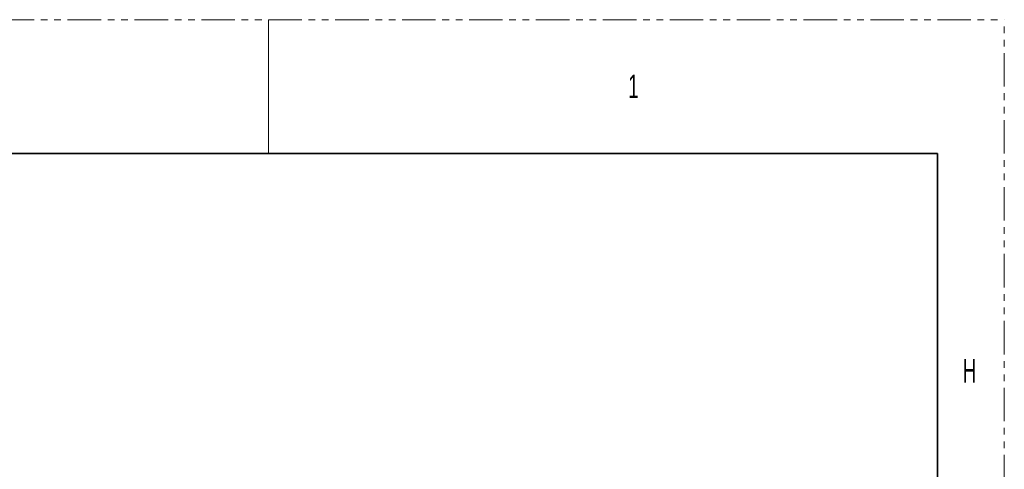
# Model space of a CAD drawing. Header units: millimetres. Extents: x 0 to 1118, y 0 to 864.
# Tile 96 of 96: x 931 to 1118, y 778 to 864. Entities that reach past the tile are written whole.
import ezdxf

# ---------------------------------------------------------------- set-up
doc = ezdxf.new("R2010")
doc.units = ezdxf.units.MM
doc.linetypes.add('PHANTOM', pattern=[12.7, 6.35, -1.27, 1.27, -1.27, 1.27, -1.27])
doc.styles.add('SLDTEXTSTYLE1', font='TXT', dxfattribs={"width": 0.6})

msp = doc.modelspace()

# ---------------------------------------------------------------- linework, layer by layer
at = {"color": 7, "linetype": 'PHANTOM', "lineweight": 18}
for p in [(0, 863.6), (1117.6, 0)]:
    msp.add_line(p, (1117.6, 863.6), dxfattribs=at)
at = {"color": 7, "linetype": 'Continuous', "lineweight": 18}
msp.add_line((977.9, 863.6), (977.9, 838.2), dxfattribs=at)
at = {"color": 7, "linetype": 'Continuous', "lineweight": 35}
for p, q in [((12.7, 838.2), (1104.9, 838.2)), ((1104.9, 838.2), (1104.9, 25.4))]:
    msp.add_line(p, q, dxfattribs=at)

# ---------------------------------------------------------------- texts
at = {"color": 7, "linetype": 'Continuous', "lineweight": 0, "char_height": 4.45, "attachment_point": 1, "style": 'SLDTEXTSTYLE1'}
for s, insert in [('1', (1046.19, 853.17)), ('H', (1109.69, 799.2))]:
    msp.add_mtext(s, dxfattribs=dict(at, insert=insert))

doc.saveas('drawing.dxf')
